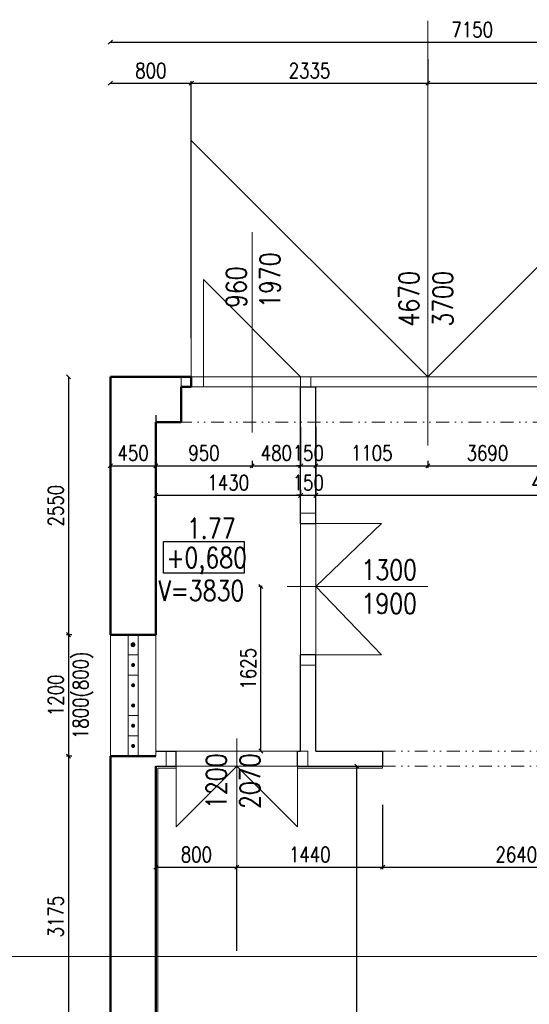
# Model space of a CAD drawing. Header units: millimetres. Extents: x -238874 to 551972, y -298952 to 658415.
# Tile 146 of 256: x 87633 to 92667, y 48296 to 58029. Entities that reach past the tile are written whole.
import ezdxf

# ---------------------------------------------------------------- set-up
doc = ezdxf.new("R2010")
doc.units = ezdxf.units.MM
doc.header["$LTSCALE"] = 20
doc.linetypes.add('DIVIDE2', pattern=[15.875, 6.35, -3.175, 0, -3.175, 0, -3.175])
doc.layers.add('CKNETISK', color=116, linetype='Continuous', lineweight=18, plot=False)
for name, color, linetype, lineweight in [('CKTEXTY_MALE', 140, 'Continuous', 18), ('NOSNÉ', 8, 'Continuous', 50), ('PRUCHODY', 7, 'Continuous', 18)]:
    doc.layers.add(name, color=color, linetype=linetype, lineweight=lineweight)
for name, color, linetype in [('CZ', 255, 'Continuous'), ('KOTY', 8, 'Continuous'), ('ZDP', 50, 'Continuous')]:
    doc.layers.add(name, color=color, linetype=linetype)
doc.styles.add('SIMPLEX', font='SIMPLEX.shx', dxfattribs={"width": 0.8, "bigfont": 'CAD13.shx'})
doc.styles.get("Standard").update_dxf_attribs({"font": 'simplex.shx', "width": 0.8})
doc.dimstyles.new('CKA', dxfattribs={"dimtxt": 200, "dimasz": 40, "dimexe": 20, "dimexo": 0.2, "dimgap": 50, "dimtad": 1, "dimdec": 0, "dimrnd": 1, "dimzin": 0, "dimdsep": 46, "dimtxsty": 'Standard', "dimblk1": 'OBLIQUE', "dimblk2": 'OBLIQUE', "dimsah": 1, "dimcen": 0.09, "dimclrd": 253, "dimclre": 253, "dimclrt": 253, "dimadec": 0, "dimazin": 0, "dimtfac": 1, "dimtdec": 0, "dimtix": 1, "dimtmove": 2, "dimatfit": 3, "dimfxl": 1, "dimtolj": 1, "dimtzin": 0, "dimarcsym": 0})

# ---------------------------------------------------------------- blocks, each defined once
blk = doc.blocks.new('_OBLIQUE')
at = {"color": 0, "linetype": 'ByBlock'}
blk.add_line((-0.5, -0.5), (0.5, 0.5), dxfattribs=at)
blk = doc.blocks.new('*D73')
at = {"layer": 'DEFPOINTS', "color": 0, "transparency": 16777216}
for p in [(90597.4, 50650), (90963.8, 50650), (88327.4, 40130)]:
    blk.add_point(p, dxfattribs=at)
at = {"layer": 'KOTY', "lineweight": -2, "transparency": 16777216}
for p, q in [((90963.8, 40130), (90963.8, 50650)), ((90978.2, 50650), (90983.8, 50650))]:
    blk.add_line(p, q, dxfattribs=at)
at = {"layer": 'KOTY', "lineweight": -2, "transparency": 16777216, "xscale": 40, "yscale": 40, "zscale": 40}
for p, rotation in [((90963.8, 50650), 90), ((90963.8, 40130), 270)]:
    blk.add_blockref('_OBLIQUE', p, dxfattribs=dict(at, rotation=rotation))
at = {"layer": 'KOTY', "transparency": 16777216, "insert": (90838.8, 45390), "char_height": 150, "attachment_point": 5, "rotation": 90, "style": 'SIMPLEX'}
blk.add_mtext('\\A1;10520', dxfattribs=at)
blk = doc.blocks.new('*D1182')
at = {"layer": 'DEFPOINTS', "color": 0, "transparency": 16777216}
for p in [(91218, 50650), (93858, 50650), (93858, 49651.6)]:
    blk.add_point(p, dxfattribs=at)
at = {"layer": 'KOTY', "lineweight": -2, "transparency": 16777216}
for p, q in [((93858, 50269.3), (93858, 49631.6)), ((91218, 49651.6), (93858, 49651.6))]:
    blk.add_line(p, q, dxfattribs=at)
at = {"layer": 'KOTY', "lineweight": -2, "transparency": 16777216, "xscale": 40, "yscale": 40, "zscale": 40, "rotation": 180}
blk.add_blockref('_OBLIQUE', (91218, 49651.6), dxfattribs=at)
at = {"layer": 'KOTY', "lineweight": -2, "transparency": 16777216, "xscale": 40, "yscale": 40, "zscale": 40}
blk.add_blockref('_OBLIQUE', (93858, 49651.6), dxfattribs=at)
at = {"layer": 'KOTY', "transparency": 16777216, "insert": (92538, 49776.6), "char_height": 150, "attachment_point": 5, "style": 'SIMPLEX'}
blk.add_mtext('\\A1;2640', dxfattribs=at)
blk = doc.blocks.new('*D1183')
at = {"layer": 'DEFPOINTS', "color": 0, "transparency": 16777216}
for p in [(94098, 54050), (90408, 53620.3), (94098, 53620.3)]:
    blk.add_point(p, dxfattribs=at)
at = {"layer": 'KOTY', "lineweight": -2, "transparency": 16777216}
for p, q in [((94098, 53669.3), (94098, 53600.3)), ((90408, 53620.3), (94098, 53620.3))]:
    blk.add_line(p, q, dxfattribs=at)
at = {"layer": 'KOTY', "lineweight": -2, "transparency": 16777216, "xscale": 40, "yscale": 40, "zscale": 40, "rotation": 180}
blk.add_blockref('_OBLIQUE', (90408, 53620.3), dxfattribs=at)
at = {"layer": 'KOTY', "lineweight": -2, "transparency": 16777216, "xscale": 40, "yscale": 40, "zscale": 40}
blk.add_blockref('_OBLIQUE', (94098, 53620.3), dxfattribs=at)
at = {"layer": 'KOTY', "transparency": 16777216, "insert": (92253, 53745.3), "char_height": 150, "attachment_point": 5, "style": 'SIMPLEX'}
blk.add_mtext('\\A1;3690', dxfattribs=at)
blk = doc.blocks.new('*D1184')
at = {"layer": 'DEFPOINTS', "color": 0, "transparency": 16777216}
for p in [(91663, 58018.9), (95678, 57401), (95678, 54500)]:
    blk.add_point(p, dxfattribs=at)
at = {"layer": 'KOTY', "lineweight": -2, "transparency": 16777216}
for p, q in [((91663, 57401), (95678, 57401)), ((95678, 54880.8), (95678, 57421))]:
    blk.add_line(p, q, dxfattribs=at)
at = {"layer": 'KOTY', "lineweight": -2, "transparency": 16777216, "xscale": 40, "yscale": 40, "zscale": 40, "rotation": 180}
blk.add_blockref('_OBLIQUE', (91663, 57401), dxfattribs=at)
at = {"layer": 'KOTY', "lineweight": -2, "transparency": 16777216, "xscale": 40, "yscale": 40, "zscale": 40}
blk.add_blockref('_OBLIQUE', (95678, 57401), dxfattribs=at)
at = {"layer": 'KOTY', "transparency": 16777216, "insert": (93670.5, 57526), "char_height": 150, "attachment_point": 5, "style": 'SIMPLEX'}
blk.add_mtext('\\A1;4015', dxfattribs=at)
blk = doc.blocks.new('*D1185')
at = {"layer": 'DEFPOINTS', "color": 0, "transparency": 16777216}
for p in [(95678, 57806.1), (88528, 54500), (95678, 54500)]:
    blk.add_point(p, dxfattribs=at)
at = {"layer": 'KOTY', "lineweight": -2, "transparency": 16777216}
for p, q in [((95678, 54880.8), (95678, 57826.1)), ((88528, 57806.1), (95678, 57806.1))]:
    blk.add_line(p, q, dxfattribs=at)
at = {"layer": 'KOTY', "lineweight": -2, "transparency": 16777216, "xscale": 40, "yscale": 40, "zscale": 40, "rotation": 180}
blk.add_blockref('_OBLIQUE', (88528, 57806.1), dxfattribs=at)
at = {"layer": 'KOTY', "lineweight": -2, "transparency": 16777216, "xscale": 40, "yscale": 40, "zscale": 40}
blk.add_blockref('_OBLIQUE', (95678, 57806.1), dxfattribs=at)
at = {"layer": 'KOTY', "transparency": 16777216, "insert": (92103, 57931.1), "char_height": 150, "attachment_point": 5, "style": 'SIMPLEX'}
blk.add_mtext('\\A1;7150', dxfattribs=at)
blk = doc.blocks.new('*D1186')
at = {"layer": 'DEFPOINTS', "color": 0, "transparency": 16777216}
for p in [(90558, 53327.7), (95228, 53327.7), (95228, 53150)]:
    blk.add_point(p, dxfattribs=at)
at = {"layer": 'KOTY', "lineweight": -2, "transparency": 16777216}
for p, q in [((95228, 53530.8), (95228, 53347.7)), ((90558, 53327.7), (95228, 53327.7))]:
    blk.add_line(p, q, dxfattribs=at)
at = {"layer": 'KOTY', "lineweight": -2, "transparency": 16777216, "xscale": 40, "yscale": 40, "zscale": 40, "rotation": 180}
blk.add_blockref('_OBLIQUE', (90558, 53327.7), dxfattribs=at)
at = {"layer": 'KOTY', "lineweight": -2, "transparency": 16777216, "xscale": 40, "yscale": 40, "zscale": 40}
blk.add_blockref('_OBLIQUE', (95228, 53327.7), dxfattribs=at)
at = {"layer": 'KOTY', "transparency": 16777216, "insert": (92893, 53452.7), "char_height": 150, "attachment_point": 5, "style": 'SIMPLEX'}
blk.add_mtext('\\A1;4670', dxfattribs=at)
blk = doc.blocks.new('*D1192')
at = {"layer": 'DEFPOINTS', "color": 0, "transparency": 16777216}
for p in [(89328, 57401), (88528, 54500), (89328, 54500)]:
    blk.add_point(p, dxfattribs=at)
at = {"layer": 'KOTY', "lineweight": -2, "transparency": 16777216}
for p, q in [((88528, 57401), (89328, 57401)), ((89328, 54880.8), (89328, 57421))]:
    blk.add_line(p, q, dxfattribs=at)
at = {"layer": 'KOTY', "lineweight": -2, "transparency": 16777216, "xscale": 40, "yscale": 40, "zscale": 40, "rotation": 180}
blk.add_blockref('_OBLIQUE', (88528, 57401), dxfattribs=at)
at = {"layer": 'KOTY', "lineweight": -2, "transparency": 16777216, "xscale": 40, "yscale": 40, "zscale": 40}
blk.add_blockref('_OBLIQUE', (89328, 57401), dxfattribs=at)
at = {"layer": 'KOTY', "transparency": 16777216, "insert": (88928, 57526), "char_height": 150, "attachment_point": 5, "style": 'SIMPLEX'}
blk.add_mtext('\\A1;800', dxfattribs=at)
blk = doc.blocks.new('*D1193')
at = {"layer": 'DEFPOINTS', "color": 0, "transparency": 16777216}
for p in [(91663, 58018.9), (91663, 57401), (89328, 54500)]:
    blk.add_point(p, dxfattribs=at)
at = {"layer": 'KOTY', "lineweight": -2, "transparency": 16777216}
for p, q in [((91663, 57638.1), (91663, 57381)), ((89328, 57401), (91663, 57401))]:
    blk.add_line(p, q, dxfattribs=at)
at = {"layer": 'KOTY', "lineweight": -2, "transparency": 16777216, "xscale": 40, "yscale": 40, "zscale": 40, "rotation": 180}
blk.add_blockref('_OBLIQUE', (89328, 57401), dxfattribs=at)
at = {"layer": 'KOTY', "lineweight": -2, "transparency": 16777216, "xscale": 40, "yscale": 40, "zscale": 40}
blk.add_blockref('_OBLIQUE', (91663, 57401), dxfattribs=at)
at = {"layer": 'KOTY', "transparency": 16777216, "insert": (90495.5, 57526), "char_height": 150, "attachment_point": 5, "style": 'SIMPLEX'}
blk.add_mtext('\\A1;2335', dxfattribs=at)
blk = doc.blocks.new('*D1197')
at = {"layer": 'DEFPOINTS', "color": 0, "transparency": 16777216}
for p in [(82998, 48750), (88528, 48750), (88528, 46799.6)]:
    blk.add_point(p, dxfattribs=at)
at = {"layer": 'KOTY', "lineweight": -2, "transparency": 16777216}
for p, q in [((88528, 48369.3), (88528, 46779.6)), ((82998, 46799.6), (88528, 46799.6))]:
    blk.add_line(p, q, dxfattribs=at)
at = {"layer": 'KOTY', "lineweight": -2, "transparency": 16777216, "xscale": 40, "yscale": 40, "zscale": 40, "rotation": 180}
blk.add_blockref('_OBLIQUE', (82998, 46799.6), dxfattribs=at)
at = {"layer": 'KOTY', "lineweight": -2, "transparency": 16777216, "xscale": 40, "yscale": 40, "zscale": 40}
blk.add_blockref('_OBLIQUE', (88528, 46799.6), dxfattribs=at)
at = {"layer": 'KOTY', "transparency": 16777216, "insert": (85763, 46924.6), "char_height": 150, "attachment_point": 5, "style": 'SIMPLEX'}
blk.add_mtext('\\A1;5530', dxfattribs=at)
blk = doc.blocks.new('*D1224')
at = {"layer": 'DEFPOINTS', "color": 0, "transparency": 16777216}
for p in [(89778, 49651.6), (88978, 48445), (89778, 48445)]:
    blk.add_point(p, dxfattribs=at)
at = {"layer": 'KOTY', "lineweight": -2, "transparency": 16777216}
for p, q in [((88978, 49651.6), (89778, 49651.6)), ((89778, 48825.8), (89778, 49671.6))]:
    blk.add_line(p, q, dxfattribs=at)
at = {"layer": 'KOTY', "lineweight": -2, "transparency": 16777216, "xscale": 40, "yscale": 40, "zscale": 40, "rotation": 180}
blk.add_blockref('_OBLIQUE', (88978, 49651.6), dxfattribs=at)
at = {"layer": 'KOTY', "lineweight": -2, "transparency": 16777216, "xscale": 40, "yscale": 40, "zscale": 40}
blk.add_blockref('_OBLIQUE', (89778, 49651.6), dxfattribs=at)
at = {"layer": 'KOTY', "transparency": 16777216, "insert": (89378, 49776.6), "char_height": 150, "attachment_point": 5, "style": 'SIMPLEX'}
blk.add_mtext('\\A1;800', dxfattribs=at)
blk = doc.blocks.new('*D1225')
at = {"layer": 'DEFPOINTS', "color": 0, "transparency": 16777216}
for p in [(91218, 50650), (91218, 49651.6), (89778, 48445)]:
    blk.add_point(p, dxfattribs=at)
at = {"layer": 'KOTY', "lineweight": -2, "transparency": 16777216}
for p, q in [((91218, 50269.3), (91218, 49631.6)), ((89778, 49651.6), (91218, 49651.6))]:
    blk.add_line(p, q, dxfattribs=at)
at = {"layer": 'KOTY', "lineweight": -2, "transparency": 16777216, "xscale": 40, "yscale": 40, "zscale": 40, "rotation": 180}
blk.add_blockref('_OBLIQUE', (89778, 49651.6), dxfattribs=at)
at = {"layer": 'KOTY', "lineweight": -2, "transparency": 16777216, "xscale": 40, "yscale": 40, "zscale": 40}
blk.add_blockref('_OBLIQUE', (91218, 49651.6), dxfattribs=at)
at = {"layer": 'KOTY', "transparency": 16777216, "insert": (90498, 49776.6), "char_height": 150, "attachment_point": 5, "style": 'SIMPLEX'}
blk.add_mtext('\\A1;1440', dxfattribs=at)
blk = doc.blocks.new('*D1226')
at = {"layer": 'DEFPOINTS', "color": 0, "transparency": 16777216}
for p in [(88528, 50750), (88113.9, 47575), (88528, 47575)]:
    blk.add_point(p, dxfattribs=at)
at = {"layer": 'KOTY', "lineweight": -2, "transparency": 16777216}
for p, q in [((88113.9, 50750), (88113.9, 47575)), ((88147.2, 47575), (88093.9, 47575))]:
    blk.add_line(p, q, dxfattribs=at)
at = {"layer": 'KOTY', "lineweight": -2, "transparency": 16777216, "xscale": 40, "yscale": 40, "zscale": 40}
for p, rotation in [((88113.9, 50750), 90), ((88113.9, 47575), 270)]:
    blk.add_blockref('_OBLIQUE', p, dxfattribs=dict(at, rotation=rotation))
at = {"layer": 'KOTY', "transparency": 16777216, "insert": (87988.9, 49162.5), "char_height": 150, "attachment_point": 5, "rotation": 90, "style": 'SIMPLEX'}
blk.add_mtext('\\A1;3175', dxfattribs=at)
blk = doc.blocks.new('*D1230')
at = {"layer": 'DEFPOINTS', "color": 0, "transparency": 16777216}
for p in [(88528, 54500), (88113.9, 51950), (88528, 51950)]:
    blk.add_point(p, dxfattribs=at)
at = {"layer": 'KOTY', "lineweight": -2, "transparency": 16777216}
for p, q in [((88113.9, 54500), (88113.9, 51950)), ((88147.2, 51950), (88093.9, 51950))]:
    blk.add_line(p, q, dxfattribs=at)
at = {"layer": 'KOTY', "lineweight": -2, "transparency": 16777216, "xscale": 40, "yscale": 40, "zscale": 40}
for p, rotation in [((88113.9, 54500), 90), ((88113.9, 51950), 270)]:
    blk.add_blockref('_OBLIQUE', p, dxfattribs=dict(at, rotation=rotation))
at = {"layer": 'KOTY', "transparency": 16777216, "insert": (87988.9, 53225), "char_height": 150, "attachment_point": 5, "rotation": 90, "style": 'SIMPLEX'}
blk.add_mtext('\\A1;2550', dxfattribs=at)
blk = doc.blocks.new('*D1231')
at = {"layer": 'DEFPOINTS', "color": 0, "transparency": 16777216}
for p in [(88528, 51950), (88113.9, 50750), (88528, 50750)]:
    blk.add_point(p, dxfattribs=at)
at = {"layer": 'KOTY', "lineweight": -2, "transparency": 16777216}
for p, q in [((88113.9, 51950), (88113.9, 50750)), ((88147.2, 50750), (88093.9, 50750))]:
    blk.add_line(p, q, dxfattribs=at)
at = {"layer": 'KOTY', "lineweight": -2, "transparency": 16777216, "xscale": 40, "yscale": 40, "zscale": 40}
for p, rotation in [((88113.9, 51950), 90), ((88113.9, 50750), 270)]:
    blk.add_blockref('_OBLIQUE', p, dxfattribs=dict(at, rotation=rotation))
at = {"layer": 'KOTY', "transparency": 16777216, "insert": (87988.9, 51350), "char_height": 150, "attachment_point": 5, "rotation": 90, "style": 'SIMPLEX'}
blk.add_mtext('\\A1;1200', dxfattribs=at)
blk = doc.blocks.new('*D1232')
at = {"layer": 'DEFPOINTS', "color": 0, "transparency": 16777216}
for p in [(88528, 54500), (88978, 54500), (88978, 53620.3)]:
    blk.add_point(p, dxfattribs=at)
at = {"layer": 'KOTY', "lineweight": -2, "transparency": 16777216}
for p, q in [((88978, 54119.3), (88978, 53600.3)), ((88528, 53620.3), (88978, 53620.3))]:
    blk.add_line(p, q, dxfattribs=at)
at = {"layer": 'KOTY', "lineweight": -2, "transparency": 16777216, "xscale": 40, "yscale": 40, "zscale": 40, "rotation": 180}
blk.add_blockref('_OBLIQUE', (88528, 53620.3), dxfattribs=at)
at = {"layer": 'KOTY', "lineweight": -2, "transparency": 16777216, "xscale": 40, "yscale": 40, "zscale": 40}
blk.add_blockref('_OBLIQUE', (88978, 53620.3), dxfattribs=at)
at = {"layer": 'KOTY', "transparency": 16777216, "insert": (88753, 53745.3), "char_height": 150, "attachment_point": 5, "style": 'SIMPLEX'}
blk.add_mtext('\\A1;450', dxfattribs=at)
blk = doc.blocks.new('*D1233')
at = {"layer": 'DEFPOINTS', "color": 0, "transparency": 16777216}
for p in [(90408, 54050), (90558, 53620.3), (90558, 53620.3)]:
    blk.add_point(p, dxfattribs=at)
at = {"layer": 'KOTY', "lineweight": -2, "transparency": 16777216}
for p, q in [((90558, 54001.1), (90558, 53640.3)), ((90408, 53620.3), (90368, 53620.3)), ((90408, 53620.3), (90558, 53620.3)), ((90558, 53620.3), (90598, 53620.3))]:
    blk.add_line(p, q, dxfattribs=at)
at = {"layer": 'KOTY', "lineweight": -2, "transparency": 16777216, "xscale": 40, "yscale": 40, "zscale": 40}
blk.add_blockref('_OBLIQUE', (90408, 53620.3), dxfattribs=at)
at = {"layer": 'KOTY', "lineweight": -2, "transparency": 16777216, "xscale": 40, "yscale": 40, "zscale": 40, "rotation": 180}
blk.add_blockref('_OBLIQUE', (90558, 53620.3), dxfattribs=at)
at = {"layer": 'KOTY', "transparency": 16777216, "insert": (90483, 53745.3), "char_height": 150, "attachment_point": 5, "style": 'SIMPLEX'}
blk.add_mtext('\\A1;150', dxfattribs=at)
blk = doc.blocks.new('*D1234')
at = {"layer": 'DEFPOINTS', "color": 0, "transparency": 16777216}
for p in [(91663, 54050), (90558, 53620.3), (91663, 53620.3)]:
    blk.add_point(p, dxfattribs=at)
at = {"layer": 'KOTY', "lineweight": -2, "transparency": 16777216}
for p, q in [((91663, 53669.3), (91663, 53600.3)), ((90558, 53620.3), (91663, 53620.3))]:
    blk.add_line(p, q, dxfattribs=at)
at = {"layer": 'KOTY', "lineweight": -2, "transparency": 16777216, "xscale": 40, "yscale": 40, "zscale": 40, "rotation": 180}
blk.add_blockref('_OBLIQUE', (90558, 53620.3), dxfattribs=at)
at = {"layer": 'KOTY', "lineweight": -2, "transparency": 16777216, "xscale": 40, "yscale": 40, "zscale": 40}
blk.add_blockref('_OBLIQUE', (91663, 53620.3), dxfattribs=at)
at = {"layer": 'KOTY', "transparency": 16777216, "insert": (91110.5, 53745.3), "char_height": 150, "attachment_point": 5, "style": 'SIMPLEX'}
blk.add_mtext('\\A1;1105', dxfattribs=at)
blk = doc.blocks.new('*D1235')
at = {"layer": 'DEFPOINTS', "color": 0, "transparency": 16777216}
for p in [(88978, 54050), (89928, 54050), (89928, 53620.3)]:
    blk.add_point(p, dxfattribs=at)
at = {"layer": 'KOTY', "lineweight": -2, "transparency": 16777216}
for p, q in [((89928, 53669.3), (89928, 53600.3)), ((88978, 53620.3), (89928, 53620.3))]:
    blk.add_line(p, q, dxfattribs=at)
at = {"layer": 'KOTY', "lineweight": -2, "transparency": 16777216, "xscale": 40, "yscale": 40, "zscale": 40, "rotation": 180}
blk.add_blockref('_OBLIQUE', (88978, 53620.3), dxfattribs=at)
at = {"layer": 'KOTY', "lineweight": -2, "transparency": 16777216, "xscale": 40, "yscale": 40, "zscale": 40}
blk.add_blockref('_OBLIQUE', (89928, 53620.3), dxfattribs=at)
at = {"layer": 'KOTY', "transparency": 16777216, "insert": (89453, 53745.3), "char_height": 150, "attachment_point": 5, "style": 'SIMPLEX'}
blk.add_mtext('\\A1;950', dxfattribs=at)
blk = doc.blocks.new('*D1236')
at = {"layer": 'DEFPOINTS', "color": 0, "transparency": 16777216}
for p in [(89928, 54050), (90408, 53620.3), (90408, 53620.3)]:
    blk.add_point(p, dxfattribs=at)
at = {"layer": 'KOTY', "lineweight": -2, "transparency": 16777216}
for p, q in [((90408, 54001.1), (90408, 53640.3)), ((89928, 53620.3), (90408, 53620.3))]:
    blk.add_line(p, q, dxfattribs=at)
at = {"layer": 'KOTY', "lineweight": -2, "transparency": 16777216, "xscale": 40, "yscale": 40, "zscale": 40, "rotation": 180}
blk.add_blockref('_OBLIQUE', (89928, 53620.3), dxfattribs=at)
at = {"layer": 'KOTY', "lineweight": -2, "transparency": 16777216, "xscale": 40, "yscale": 40, "zscale": 40}
blk.add_blockref('_OBLIQUE', (90408, 53620.3), dxfattribs=at)
at = {"layer": 'KOTY', "transparency": 16777216, "insert": (90168, 53745.3), "char_height": 150, "attachment_point": 5, "style": 'SIMPLEX'}
blk.add_mtext('\\A1;480', dxfattribs=at)
blk = doc.blocks.new('*D1237')
at = {"layer": 'DEFPOINTS', "color": 0, "transparency": 16777216}
for p in [(90015.5, 52425.1), (90408, 52425.1), (90408, 50800)]:
    blk.add_point(p, dxfattribs=at)
at = {"layer": 'KOTY', "lineweight": -2, "transparency": 16777216}
for p, q in [((90027.2, 52425.1), (89995.5, 52425.1)), ((90015.5, 50800), (90015.5, 52425.1))]:
    blk.add_line(p, q, dxfattribs=at)
at = {"layer": 'KOTY', "lineweight": -2, "transparency": 16777216, "xscale": 40, "yscale": 40, "zscale": 40}
for p, rotation in [((90015.5, 52425.1), 90), ((90015.5, 50800), 270)]:
    blk.add_blockref('_OBLIQUE', p, dxfattribs=dict(at, rotation=rotation))
at = {"layer": 'KOTY', "transparency": 16777216, "insert": (89890.5, 51612.6), "char_height": 150, "attachment_point": 5, "rotation": 90, "style": 'SIMPLEX'}
blk.add_mtext('\\A1;1625', dxfattribs=at)
blk = doc.blocks.new('*D1238')
at = {"layer": 'DEFPOINTS', "color": 0, "transparency": 16777216}
for p in [(90408, 53327.7), (88978, 53000), (90408, 53000)]:
    blk.add_point(p, dxfattribs=at)
at = {"layer": 'KOTY', "lineweight": -2, "transparency": 16777216}
for p, q in [((90408, 53380.8), (90408, 53347.7)), ((88978, 53327.7), (90408, 53327.7))]:
    blk.add_line(p, q, dxfattribs=at)
at = {"layer": 'KOTY', "lineweight": -2, "transparency": 16777216, "xscale": 40, "yscale": 40, "zscale": 40, "rotation": 180}
blk.add_blockref('_OBLIQUE', (88978, 53327.7), dxfattribs=at)
at = {"layer": 'KOTY', "lineweight": -2, "transparency": 16777216, "xscale": 40, "yscale": 40, "zscale": 40}
blk.add_blockref('_OBLIQUE', (90408, 53327.7), dxfattribs=at)
at = {"layer": 'KOTY', "transparency": 16777216, "insert": (89693, 53452.7), "char_height": 150, "attachment_point": 5, "style": 'SIMPLEX'}
blk.add_mtext('\\A1;1430', dxfattribs=at)
blk = doc.blocks.new('*D1239')
at = {"layer": 'DEFPOINTS', "color": 0, "transparency": 16777216}
for p in [(90558, 53327.7), (90558, 53327.7), (90408, 53000)]:
    blk.add_point(p, dxfattribs=at)
at = {"layer": 'KOTY', "lineweight": -2, "transparency": 16777216}
for p, q in [((90558, 53708.5), (90558, 53347.7)), ((90408, 53327.7), (90368, 53327.7)), ((90408, 53327.7), (90558, 53327.7)), ((90558, 53327.7), (90598, 53327.7))]:
    blk.add_line(p, q, dxfattribs=at)
at = {"layer": 'KOTY', "lineweight": -2, "transparency": 16777216, "xscale": 40, "yscale": 40, "zscale": 40}
blk.add_blockref('_OBLIQUE', (90408, 53327.7), dxfattribs=at)
at = {"layer": 'KOTY', "lineweight": -2, "transparency": 16777216, "xscale": 40, "yscale": 40, "zscale": 40, "rotation": 180}
blk.add_blockref('_OBLIQUE', (90558, 53327.7), dxfattribs=at)
at = {"layer": 'KOTY', "transparency": 16777216, "insert": (90483, 53452.7), "char_height": 150, "attachment_point": 5, "style": 'SIMPLEX'}
blk.add_mtext('\\A1;150', dxfattribs=at)

msp = doc.modelspace()

# ---------------------------------------------------------------- hatches: boundary and pattern name
at = {"layer": 'PRUCHODY'}
for points in [[(88732.962, 51850.047, 1), (88772.962, 51850.047, 1)], [(88732.962, 51650.047, -1), (88772.962, 51650.047, -1)], [(88732.962, 51450.047, 1), (88772.962, 51450.047, 1)], [(88732.962, 51250.047, -1), (88772.962, 51250.047, -1)], [(88732.962, 51050.047, 1), (88772.962, 51050.047, 1)], [(88732.962, 50850.047, -1), (88772.962, 50850.047, -1)]]:
    msp.add_hatch(color=256, dxfattribs=at).paths.add_polyline_path(points)

# ---------------------------------------------------------------- linework, layer by layer
at = {"layer": 'CKNETISK'}
msp.add_line((82997.962, 48770.047), (142881.985, 48770.047), dxfattribs=at)
at = {"layer": 'CZ', "color": 7}
msp.add_lwpolyline([(89051.635, 52872.614), (89850.662, 52872.614), (89850.662, 52556.677), (89051.635, 52556.677)], close=True, dxfattribs=at)
at = {"layer": 'NOSNÉ'}
for p, q in [((88527.962, 54500.047), (89327.962, 54500.047)), ((88527.962, 51950.047), (88527.962, 54500.047)), ((89327.962, 54500.047), (89327.962, 54400.047)), ((89227.962, 54400.047), (89227.962, 54050.047)), ((89327.962, 54400.047), (89227.962, 54400.047)), ((88977.962, 51950.047), (88977.962, 54050.047)), ((88977.962, 54050.047), (89227.962, 54050.047)), ((88527.962, 51950.047), (88977.962, 51950.047)), ((88527.962, 46240.047), (88527.962, 50750.047)), ((88527.962, 50750.047), (88977.962, 50750.047)), ((88977.962, 46240.047), (88977.962, 50650.047))]:
    msp.add_line(p, q, dxfattribs=at)
at = {"layer": 'PRUCHODY'}
for p, q in [((91662.962, 53821.338), (91662.962, 58018.858)), ((89327.962, 56835.047), (89327.962, 54500.047)), ((91662.962, 54500.047), (89327.962, 56835.047)), ((91662.962, 54500.047), (93997.962, 56835.047)), ((89927.962, 55930.032), (89927.962, 53950.014)), ((89447.962, 55460.047), (90407.962, 54500.047)), ((89447.962, 55460.047), (89447.962, 54400.047)), ((89227.962, 54500.047), (89227.962, 54400.047)), ((89327.962, 54500.047), (93997.962, 54500.047)), ((90407.962, 54500.047), (90407.962, 54400.047)), ((90507.962, 54500.047), (90507.962, 54400.047)), ((90407.962, 54400.047), (89327.962, 54400.047)), ((93997.962, 54400.047), (90557.962, 54400.047)), ((90407.962, 53150.047), (90557.962, 53150.047)), ((90407.962, 51750.047), (90407.962, 53050.047)), ((90557.962, 53050.047), (90557.962, 51750.047)), ((90557.962, 53050.047), (91207.962, 53050.047)), ((91207.962, 53050.047), (90557.962, 52425.047)), ((90274.905, 52425.065), (91663.524, 52425.065)), ((90557.962, 52425.047), (91207.962, 51750.047)), ((88527.962, 50750.047), (88527.962, 51950.047)), ((88702.962, 50750.047), (88702.962, 51950.047)), ((88802.962, 50750.047), (88802.962, 51950.047)), ((88977.962, 51950.047), (88977.962, 50750.047)), ((88702.962, 51750.047), (88802.962, 51750.047)), ((91207.962, 51750.047), (90557.962, 51750.047)), ((90557.962, 51650.047), (90407.962, 51650.047)), ((88702.962, 51550.047), (88802.962, 51550.047)), ((88702.962, 51150.047), (88802.962, 51150.047)), ((88702.962, 50950.047), (88802.962, 50950.047)), ((89777.962, 50924.004), (89777.962, 49580.658)), ((89077.962, 50800.047), (89077.962, 50650.047)), ((89177.962, 50800.047), (90377.962, 50800.047)), ((90377.962, 50800.047), (90477.962, 50800.047)), ((90477.962, 50800.047), (90477.962, 50650.047)), ((88997.962, 46240.047), (88997.962, 50630.047)), ((88997.962, 50630.047), (89177.962, 50630.047)), ((90377.962, 50650.047), (89177.962, 50650.047)), ((89177.962, 50650.047), (89177.962, 50050.047)), ((89777.962, 50650.047), (89177.962, 50050.047)), ((90377.962, 50050.047), (89777.962, 50650.047)), ((90377.962, 50650.047), (90377.962, 50050.047)), ((90377.962, 50630.047), (91217.962, 50630.047)), ((91217.962, 50630.047), (91217.962, 50650.047))]:
    msp.add_line(p, q, dxfattribs=at)
at = {"layer": 'PRUCHODY', "linetype": 'DIVIDE2'}
for p, q in [((94097.962, 54050.047), (89227.962, 54050.047)), ((91217.962, 50800.047), (93857.962, 50800.047)), ((91217.962, 50650.047), (93857.962, 50650.047))]:
    msp.add_line(p, q, dxfattribs=at)
at = {"layer": 'PRUCHODY'}
msp.add_circle((88752.962, 51850.047), 20, dxfattribs=at)
at = {"layer": 'ZDP'}
for p, q in [((90407.962, 53050.047), (90407.962, 54400.047)), ((90407.962, 54400.047), (90557.962, 54400.047)), ((90557.962, 53050.047), (90557.962, 54400.047)), ((90407.962, 53050.047), (90557.962, 53050.047)), ((90407.962, 50800.047), (90407.962, 51750.047)), ((90557.962, 51750.047), (90407.962, 51750.047)), ((90557.962, 50800.047), (90557.962, 51750.047)), ((88977.962, 50800.047), (89177.962, 50800.047)), ((89177.962, 50650.047), (89177.962, 50800.047)), ((90377.962, 50650.047), (90377.962, 50800.047)), ((90377.962, 50800.047), (90407.962, 50800.047)), ((90557.962, 50800.047), (91217.962, 50800.047)), ((91217.962, 50800.047), (91217.962, 50650.047)), ((88977.962, 50650.047), (89177.962, 50650.047)), ((90377.962, 50650.047), (91217.962, 50650.047))]:
    msp.add_line(p, q, dxfattribs=at)

# ---------------------------------------------------------------- texts
at = {"layer": 'CZ', "color": 7, "char_height": 200, "width": 1830.1, "attachment_point": 1, "rotation": 90}
for s, insert in [('960\\P1970', (89671.713, 55179.96)), ('4670\\P3700', (91379.06, 54995.596)), ('1200\\P2070', (89474.06, 50227.125))]:
    msp.add_mtext(s, dxfattribs=dict(at, insert=insert))
at = {"layer": 'CZ', "color": 7, "char_height": 200, "width": 1830.1, "attachment_point": 1}
for s, insert in [('1.77', (89284.422, 53100.401)), ('+0,680', (89082.471, 52810.792)), ('1300\\P1900', (91008.688, 52691.245)), ('V=3830', (89001.835, 52486.079))]:
    msp.add_mtext(s, dxfattribs=dict(at, insert=insert))
at = {"layer": 'KOTY', "insert": (88259.827, 51350.047), "char_height": 150, "attachment_point": 5, "rotation": 90, "style": 'SIMPLEX'}
msp.add_mtext('1800(800)', dxfattribs=at)

# ---------------------------------------------------------------- dimensions: what is measured, and where the dimension line sits
at = {"layer": 'KOTY'}
for base, p1, p2, text, picture, middle in [((95677.962, 57806.069), (88527.962, 54500.047), (95677.962, 54500.047), '7150', '*D1185', (92102.962, 57931.069)), ((91662.962, 57401.038), (89327.962, 54500.047), (91662.962, 58018.858), '2335', '*D1193', (90495.462, 57526.038)), ((95677.962, 57401.038), (91662.962, 58018.858), (95677.962, 54500.047), '4015', '*D1184', (93670.462, 57526.038)), ((89327.962, 57401.038), (88527.962, 54500.047), (89327.962, 54500.047), '800', '*D1192', (88927.962, 57526.038)), ((90557.962, 53327.709), (90407.962, 53000.047), (90557.962, 53327.709), '150', '*D1239', (90482.962, 53452.709)), ((90407.962, 53327.709), (88977.962, 53000.047), (90407.962, 53000.047), '1430', '*D1238', (89692.962, 53452.709)), ((95227.962, 53327.709), (90557.962, 53327.709), (95227.962, 53150.047), '4670', '*D1186', (92892.962, 53452.709)), ((91217.962, 49651.576), (89777.962, 48445.047), (91217.962, 50650.047), '1440', '*D1225', (90497.962, 49776.576)), ((93857.962, 49651.576), (91217.962, 50650.047), (93857.962, 50650.047), '2640', '*D1182', (92537.962, 49776.576)), ((89777.962, 49651.576), (88977.962, 48445.047), (89777.962, 48445.047), '800', '*D1224', (89377.962, 49776.576))]:
    dim = msp.add_linear_dim(base=base, p1=p1, p2=p2, text=text, dimstyle='CKA', override={"dimtxt": 150, "dimexo": 380.774374, "dimtxsty": 'SIMPLEX', "dimse1": 1, "dimclrd": 256, "dimclre": 256, "dimclrt": 256}, dxfattribs=at)
    dim.commit()
    dim.dimension.update_dxf_attribs({"geometry": picture, "text_midpoint": middle})
for base, p1, p2, angle, text, picture, middle in [((88113.895, 51950.047), (88527.962, 54500.047), (88527.962, 51950.047), 90, '2550', '*D1230', (87988.895, 53225.047)), ((88977.962, 53620.332), (88527.962, 54500.047), (88977.962, 54500.047), 180, '450', '*D1232', (88752.962, 53745.332)), ((89927.962, 53620.332), (88977.962, 54050.047), (89927.962, 54050.047), 180, '950', '*D1235', (89452.962, 53745.332)), ((90407.962, 53620.332), (89927.962, 54050.047), (90407.962, 53620.332), 180, '480', '*D1236', (90167.962, 53745.332)), ((90557.962, 53620.332), (90407.962, 54050.047), (90557.962, 53620.332), 180, '150', '*D1233', (90482.962, 53745.332)), ((94097.962, 53620.332), (90407.962, 53620.332), (94097.962, 54050.047), 180, '3690', '*D1183', (92252.962, 53745.332)), ((91662.962, 53620.332), (90557.962, 53620.332), (91662.962, 54050.047), 180, '1105', '*D1234', (91110.462, 53745.332)), ((90015.528, 52425.065), (90407.962, 50800.047), (90407.962, 52425.065), 90, '1625', '*D1237', (89890.528, 51612.556)), ((88113.895, 50750.047), (88527.962, 51950.047), (88527.962, 50750.047), 90, '1200', '*D1231', (87988.895, 51350.047)), ((88113.895, 47575.047), (88527.962, 50750.047), (88527.962, 47575.047), 90, '3175', '*D1226', (87988.895, 49162.547)), ((90963.764, 50650.047), (88327.377, 40130.047), (90597.377, 50650.047), 270, '10520', '*D73', (90838.764, 45390.047)), ((88527.962, 46799.604), (82997.962, 48750.047), (88527.962, 48750.047), 180, '5530', '*D1197', (85762.962, 46924.604))]:
    dim = msp.add_linear_dim(base=base, p1=p1, p2=p2, angle=angle, text=text, dimstyle='CKA', override={"dimtxt": 150, "dimexo": 380.774374, "dimtxsty": 'SIMPLEX', "dimse1": 1, "dimclrd": 256, "dimclre": 256, "dimclrt": 256}, dxfattribs=at)
    dim.commit()
    dim.dimension.update_dxf_attribs({"geometry": picture, "text_midpoint": middle})

# ---------------------------------------------------------------- next in the draw order: texts
at = {"layer": 'CKTEXTY_MALE', "insert": (84697.574, 57562.14), "char_height": 200, "width": 2357.50741, "attachment_point": 1, "bg_fill": 3, "box_fill_scale": 1.5, "bg_fill_color": 256, "bg_fill_transparency": 0}
msp.add_mtext('\\pi109.89;OCELOVÝ PŘEKLAD \\P\\pi528.94;3*IPE160-4650', dxfattribs=at)

doc.saveas('drawing.dxf')
